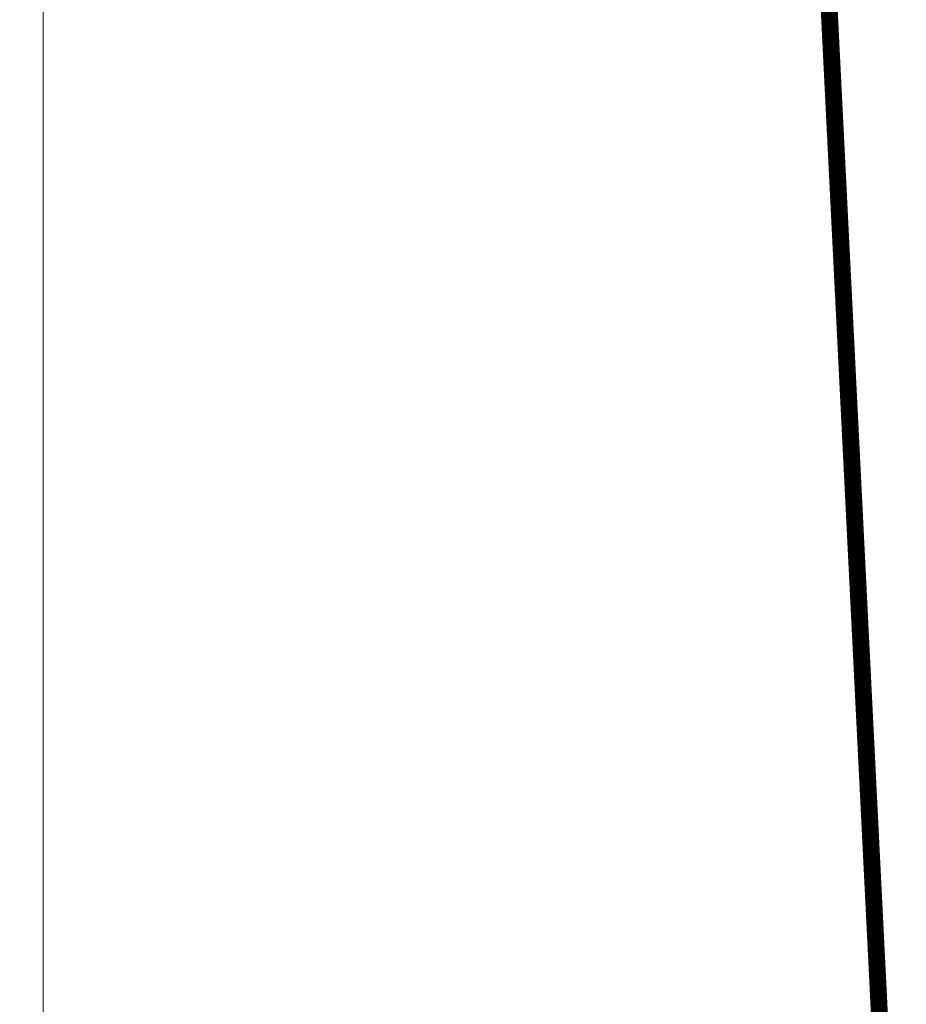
# Model space of a CAD drawing. Header units: millimetres. Extents: x -385852 to 693036, y -525006 to 444206.
# Tile 83 of 156: x 204550 to 205113, y 50375 to 51001. Entities that reach past the tile are written whole.
import ezdxf

# ---------------------------------------------------------------- set-up
doc = ezdxf.new("R2010")
doc.units = ezdxf.units.MM
doc.linetypes.add('CARKOVANA', pattern=[5, 3, -2])
doc.layers.add('A99_N_kce-pohl', color=7, linetype='Continuous', lineweight=9)
doc.layers.add('A99_N_kce-rez-ten', color=4, linetype='Continuous', lineweight=20)

msp = doc.modelspace()

# ---------------------------------------------------------------- linework, layer by layer
at = {"layer": 'A99_N_kce-pohl'}
msp.add_lwpolyline([(204564.8293, 51380), (204564.8293, 39230)], dxfattribs=at)
at = {"layer": 'A99_N_kce-rez-ten', "linetype": 'CARKOVANA', "ltscale": 15, "const_width": 5}
for points in [[(205692.5, 45300), (205692.5, 45440.2569, 0.40066503), (205680.5808, 45452.7434), (205363.3828, 45467.4968, -0.38625393), (205337.1947, 45493.595), (205051.9055, 51204.1859), (204952.361, 51335.2997), (204733.3521, 51367.0764), (204552.5, 51447.6303), (204552.5, 51557.5)], [(205697.5, 45300), (205697.5, 45440.2569, 0.40066503), (205680.8131, 45457.738), (205363.6151, 45472.4914, -0.38625393), (205342.1885, 45493.8445), (205056.8222, 51205.9786), (204955.1053, 51339.9538), (204734.7546, 51371.9252), (204557.5, 51450.8768), (204557.5, 51557.5)]]:
    msp.add_lwpolyline(points, format="xyb", dxfattribs=at)
at = {"layer": 'A99_N_kce-rez-ten', "linetype": 'Continuous'}
for points in [[(204550, 51557.5), (204550, 51446.007), (204732.6508, 51364.6519), (204950.9889, 51332.9726), (205049.4472, 51203.2895), (205332.7042, 45533.3759)], [(204555, 51557.5), (204555, 51449.2535), (204734.0533, 51369.5008), (204953.7332, 51337.6267), (205054.3638, 51205.0822), (205337.698, 45533.6254)], [(204560, 51557.5), (204560, 51452.5), (204735.4559, 51374.3496), (204956.4774, 51342.2809), (205059.2805, 51206.875), (205342.6918, 45533.8749)]]:
    msp.add_lwpolyline(points, dxfattribs=at)
at = {"layer": 'A99_N_kce-rez-ten', "linetype": 'Continuous', "lineweight": 5, "ltscale": 0.5}
for points in [[(205690, 45300), (205690, 45440.2569, 0.40066503), (205680.4646, 45450.2461), (205363.2666, 45464.9995, -0.38625393), (205334.6978, 45493.4703), (205049.4472, 51203.2895), (204950.9889, 51332.9726), (204732.6508, 51364.6519), (204550, 51446.007), (204550, 51557.5)], [(205695, 45300), (205695, 45440.2569, 0.40066503), (205680.6969, 45455.2407), (205363.4989, 45469.9941, -0.38625393), (205339.6916, 45493.7198), (205054.3638, 51205.0822), (204953.7332, 51337.6267), (204734.0533, 51369.5008), (204555, 51449.2535), (204555, 51557.5)], [(205700, 45300), (205700, 45440.2569, 0.40066503), (205680.9292, 45460.2353), (205363.7312, 45474.9887, -0.38625393), (205344.6854, 45493.9692), (205059.2805, 51206.875), (204956.4774, 51342.2809), (204735.4559, 51374.3496), (204560, 51452.5), (204560, 51557.5)]]:
    msp.add_lwpolyline(points, format="xyb", dxfattribs=at)

doc.saveas('drawing.dxf')
